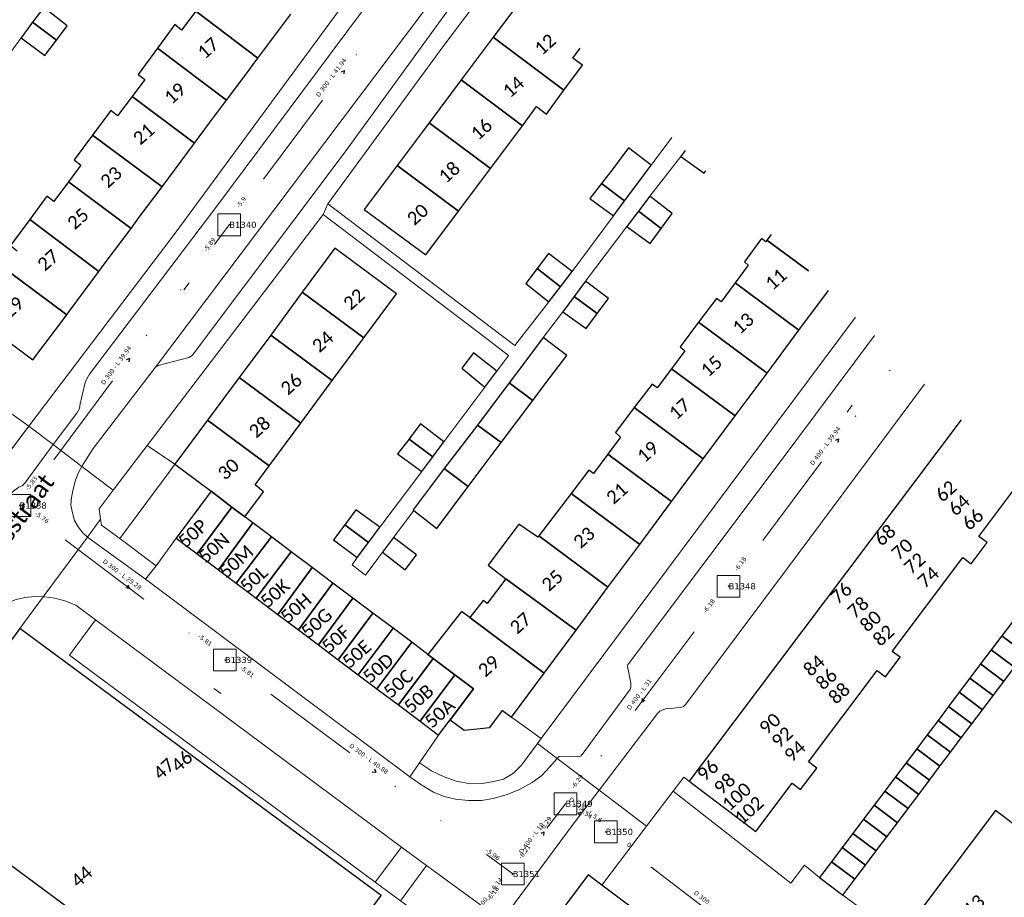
# Model space of a CAD drawing. Header units: metres. Extents: x 113074 to 114313, y 482627 to 483855.
# Tile 41 of 78: x 113483 to 113595, y 483650 to 483750. Entities that reach past the tile are written whole.
import ezdxf
from ezdxf.enums import TextEntityAlignment as Align

# ---------------------------------------------------------------- set-up
doc = ezdxf.new("R2010")
doc.units = ezdxf.units.M
doc.header["$MEASUREMENT"] = 0
doc.linetypes.add('DGN Style 2', pattern=[50.429501, 30.257701, -20.1718])
doc.linetypes.add('DGN Style 6', pattern=[30.473618, 0.016022, -6.408752, 11.215317, -6.408752, 0.016022, -6.408752])
for name, color, linetype, lineweight in [('BGT-Lijnen - BTD Groenvoorziening  heesters (v)', 94, 'Continuous', 13), ('BGT-Lijnen - Huisnummer overig (t)', 252, 'Continuous', 13), ('BGT-Lijnen - ORL Straatnaam (t)', 7, 'Continuous', 13), ('BGT-Lijnen - OTD Open verharding (v)', 7, 'Continuous', 13), ('BGT-Lijnen - PND grondvlak pand (v_mv)', 1, 'Continuous', 13), ('BGT-Lijnen - WGD Inrit (v)', 7, 'Continuous', 13), ('BGT-Lijnen - WGD Parkeervlak (v)', 7, 'Continuous', 13), ('BGT-Lijnen - WGD Rijbaan - Lokale weg (v)', 7, 'Continuous', 13), ('BGT-Lijnen - WGD Voetpad (v)', 7, 'Continuous', 13), ('BGT-Lijnen - XXX Brandgang OTD (v)', 7, 'Continuous', 13), ('Riolering - BOBs', 7, 'Continuous', 13), ('Riolering - Gemengd riool', 7, 'Continuous', 13), ('Riolering - KNOOP_NUMMER', 7, 'Continuous', 13), ('Riolering - KNOOP_RIOOLPUT', 7, 'Continuous', 13), ('Riolering - Leidingtekst', 7, 'Continuous', 13), ('Riolering - Level 63', 7, 'Continuous', 13), ('Riolering - Stroomrichting', 7, 'Continuous', 13)]:
    doc.layers.add(name, color=color, linetype=linetype, lineweight=lineweight)
doc.styles.add('Style-Calibri', font='calibri.ttf')
doc.styles.add('Style-Verdana', font='verdana.ttf')

# ---------------------------------------------------------------- blocks, each defined once
blk = doc.blocks.new('rioput')
at = {"layer": 'Riolering - Level 63', "linetype": 'Continuous', "lineweight": 13}
blk.add_3dface([(-1.29, 1.24), (1.29, 1.24), (1.29, -1.24), (-1.29, -1.24)], dxfattribs=at)

msp = doc.modelspace()

# ---------------------------------------------------------------- linework, layer by layer
at = {"layer": 'BGT-Lijnen - BTD Groenvoorziening  heesters (v)', "linetype": 'DGN Style 2', "lineweight": 13, "flags": 128}
for points in [[(113484.06, 483704.16), (113480.48, 483706.72), (113475.07, 483700.07)], [(113475.07, 483700.07), (113478.8, 483697.21), (113484.06, 483704.16)], [(113497.54, 483701.94), (113497.18, 483701.46), (113493.67, 483696.85)], [(113500.37, 483699.31), (113500.71, 483699.8), (113497.54, 483701.94)], [(113500.71, 483699.8), (113500.37, 483699.31), (113494.41, 483691.34)], [(113494.41, 483691.34), (113500.37, 483699.31)], [(113504.85, 483696.74), (113503.05, 483698.07), (113500.71, 483699.8)], [(113493.67, 483696.85), (113492.06, 483694.73), (113492.24, 483693.54)], [(113500.84, 483691.4), (113504.85, 483696.74)], [(113492.24, 483693.54), (113492.35, 483692.88), (113494.41, 483691.34)], [(113494.41, 483691.34), (113498.55, 483688.24), (113500.84, 483691.4)], [(113539.05, 483670.97), (113538.03, 483671.73), (113536.61, 483669.81)], [(113542.02, 483667.97), (113542.44, 483668.53), (113539.05, 483670.97)], [(113532.09, 483670.68), (113530.76, 483668.92), (113528.59, 483665.78)], [(113536.61, 483669.81), (113533.66, 483669.51), (113532.09, 483670.68)], [(113539.3, 483664.59), (113540.19, 483665.52), (113542.02, 483667.97)], [(113528.59, 483665.78), (113529.94, 483664.86), (113531.38, 483664.17)], [(113537.05, 483663.63), (113538.16, 483663.89), (113539.3, 483664.59)], [(113531.38, 483664.17), (113532.77, 483663.68), (113534.39, 483663.39)], [(113534.39, 483663.39), (113535.73, 483663.41), (113537.05, 483663.63)]]:
    msp.add_lwpolyline(points, dxfattribs=at)
at = {"layer": 'BGT-Lijnen - ORL Straatnaam (t)', "linetype": 'Continuous', "lineweight": 13, "flags": 128}
for points in [[(113501.73, 483719.68), (113502.33, 483720.48)], [(113577.3, 483705.74), (113577.9, 483706.54)], [(113505.14, 483674.26), (113505.94, 483673.66)]]:
    msp.add_lwpolyline(points, dxfattribs=at)
at = {"layer": 'BGT-Lijnen - OTD Open verharding (v)', "linetype": 'Continuous', "lineweight": 13, "flags": 128}
for points in [[(113485.71, 483684.7), (113483.03, 483681.08), (113524.21, 483650.63)], [(113487.04, 483684.55), (113485.87, 483684.69), (113485.71, 483684.7)], [(113489.42, 483683.75), (113488.15, 483684.25), (113487.04, 483684.55)], [(113488.71, 483678.06), (113491.67, 483682.08), (113489.42, 483683.75)], [(113526.43, 483650.02), (113523.54, 483652.16), (113488.71, 483678.06)], [(113524.21, 483650.63), (113510.94, 483632.68), (113469.76, 483663.13)]]:
    msp.add_lwpolyline(points, dxfattribs=at)
at = {"layer": 'BGT-Lijnen - PND grondvlak pand (v_mv)', "linetype": 'Continuous', "lineweight": 25, "flags": 128}
for points in [[(113504.56, 483753.43), (113503.08, 483751.44), (113510.17, 483746.08)], [(113540.62, 483753.37), (113540.61, 483753.37), (113536.96, 483748.48)], [(113485.75, 483751.86), (113484.49, 483750.19), (113487.21, 483748.16)], [(113487.21, 483748.16), (113488.42, 483749.8), (113485.75, 483751.86)], [(113503.08, 483751.44), (113501.47, 483749.28), (113500.69, 483749.93)], [(113510.17, 483746.08), (113503.08, 483751.44)], [(113510.17, 483746.08), (113512.68, 483749.45), (113513.93, 483751.13)], [(113484.49, 483750.19), (113483.17, 483748.43), (113485.9, 483746.39)], [(113485.9, 483746.39), (113487.21, 483748.16), (113484.49, 483750.19)], [(113500.69, 483749.93), (113498.73, 483747.24), (113506.6, 483741.3)], [(113536.96, 483748.48), (113533.32, 483743.61), (113540.33, 483738.38)], [(113536.96, 483748.48), (113545.04, 483742.44), (113547.15, 483745.29)], [(113543.04, 483739.73), (113545.04, 483742.44), (113536.96, 483748.48)], [(113498.73, 483747.24), (113496.52, 483744.24), (113497.27, 483743.65)], [(113506.6, 483741.3), (113498.73, 483747.24)], [(113547.15, 483745.29), (113546.05, 483746.1), (113546.9, 483747.23)], [(113506.6, 483741.3), (113508.67, 483744.08), (113510.17, 483746.08)], [(113497.27, 483743.65), (113495.83, 483741.72), (113502.95, 483736.41)], [(113533.32, 483743.61), (113529.69, 483738.74), (113536.68, 483733.52)], [(113536.68, 483733.52), (113540.33, 483738.38), (113533.32, 483743.61)], [(113495.83, 483741.72), (113494.18, 483739.51), (113493.42, 483740.12)], [(113502.95, 483736.41), (113495.83, 483741.72)], [(113502.95, 483736.41), (113504.66, 483738.71), (113506.6, 483741.3)], [(113540.33, 483738.38), (113541.92, 483740.57), (113543.04, 483739.73)], [(113493.42, 483740.12), (113491.33, 483737.34), (113499.25, 483731.45)], [(113529.69, 483738.74), (113526.05, 483733.88), (113533.04, 483728.66)], [(113533.04, 483728.66), (113536.68, 483733.52), (113529.69, 483738.74)], [(113491.33, 483737.34), (113489.21, 483734.52), (113489.99, 483733.9)], [(113496.65, 483727.97), (113499.25, 483731.45), (113491.33, 483737.34)], [(113499.25, 483731.45), (113500.66, 483733.34), (113502.95, 483736.41)], [(113554.97, 483733.89), (113552.41, 483735.86), (113550.63, 483733.54)], [(113558.86, 483735.56), (113558.36, 483734.88), (113561, 483732.99)], [(113489.99, 483733.9), (113489.53, 483733.28), (113488.59, 483732.02)], [(113526.05, 483733.88), (113522.29, 483728.84), (113529.29, 483723.67)], [(113529.29, 483723.67), (113533.04, 483728.66), (113526.05, 483733.88)], [(113551.95, 483729.84), (113553.22, 483731.56), (113554.97, 483733.89)], [(113550.63, 483733.54), (113549.32, 483731.83), (113551.95, 483729.84)], [(113561, 483732.99), (113561.2, 483733.26)], [(113488.59, 483732.02), (113486.91, 483729.76), (113486.12, 483730.35)], [(113488.59, 483732.02), (113495.71, 483726.69), (113496.65, 483727.97)], [(113495.71, 483726.69), (113488.59, 483732.02)], [(113551.95, 483729.84), (113549.32, 483731.83), (113548, 483730.11)], [(113486.12, 483730.35), (113484.17, 483727.72), (113492.05, 483721.79)], [(113548, 483730.11), (113550.68, 483728.13), (113551.95, 483729.84)], [(113557.39, 483728.41), (113554.82, 483730.38), (113553.52, 483728.65)], [(113553.52, 483728.65), (113552.21, 483726.92), (113554.86, 483724.96)], [(113554.86, 483724.96), (113556.13, 483726.69), (113553.52, 483728.65)], [(113553.52, 483728.65), (113556.13, 483726.69), (113557.39, 483728.41)], [(113484.17, 483727.72), (113481.98, 483724.76), (113482.72, 483724.14)], [(113488.64, 483717.23), (113492.05, 483721.79), (113484.17, 483727.72)], [(113492.05, 483721.79), (113492.65, 483722.6), (113495.71, 483726.69)], [(113568.65, 483726), (113568.17, 483725.35)], [(113567.56, 483725.53), (113565.6, 483722.9), (113566.05, 483722.5)], [(113568.17, 483725.35), (113568.04, 483725.17), (113567.56, 483725.53)], [(113568.17, 483725.35), (113572.9, 483721.85)], [(113572.9, 483721.85), (113568.17, 483725.35)], [(113525.95, 483719.23), (113518.92, 483724.43), (113515.21, 483719.41)], [(113543.29, 483723.82), (113542, 483722.11), (113544.65, 483720.04)], [(113544.65, 483720.04), (113545.99, 483721.77), (113543.29, 483723.82)], [(113484.52, 483711.7), (113488.37, 483716.85), (113481.24, 483722.15)], [(113481.24, 483722.15), (113488.37, 483716.85), (113488.64, 483717.23)], [(113542, 483722.11), (113540.7, 483720.4), (113543.3, 483718.31)], [(113543.3, 483718.31), (113544.65, 483720.04), (113542, 483722.11)], [(113566.05, 483722.5), (113564.54, 483720.47), (113571.8, 483715.08)], [(113550.12, 483718.71), (113547.49, 483720.67), (113546.2, 483718.93)], [(113564.54, 483720.47), (113562.95, 483718.32), (113562.42, 483718.7)], [(113568.18, 483710.2), (113571.8, 483715.08), (113564.54, 483720.47)], [(113515.21, 483719.41), (113511.62, 483714.54), (113518.64, 483709.35)], [(113515.21, 483719.41), (113522.24, 483714.21), (113525.95, 483719.23)], [(113518.64, 483709.35), (113522.24, 483714.21), (113515.21, 483719.41)], [(113571.8, 483715.08), (113575.17, 483719.62)], [(113546.2, 483718.93), (113544.91, 483717.19), (113547.57, 483715.29)], [(113546.2, 483718.93), (113548.84, 483717), (113550.12, 483718.71)], [(113547.57, 483715.29), (113548.84, 483717), (113546.2, 483718.93)], [(113562.42, 483718.7), (113560.38, 483715.99), (113568.18, 483710.2)], [(113477.97, 483716.71), (113480.27, 483714.86), (113484.52, 483711.7)], [(113560.38, 483715.99), (113558.29, 483713.21), (113558.81, 483712.74)], [(113564.55, 483705.32), (113568.18, 483710.2), (113560.38, 483715.99)], [(113511.62, 483714.54), (113508.02, 483709.68), (113515.05, 483704.49)], [(113515.05, 483704.49), (113518.64, 483709.35), (113511.62, 483714.54)], [(113545.37, 483712.19), (113542.69, 483714.24), (113540.24, 483710.99)], [(113534.73, 483712.49), (113533.4, 483710.76), (113536.02, 483708.59)], [(113536.02, 483708.59), (113537.39, 483710.42), (113534.73, 483712.49)], [(113558.81, 483712.74), (113557.29, 483710.7), (113564.55, 483705.32)], [(113541.49, 483707.07), (113542.9, 483708.96), (113545.37, 483712.19)], [(113540.24, 483710.99), (113538.79, 483709.07), (113541.49, 483707.07)], [(113557.29, 483710.7), (113555.67, 483708.52), (113555.11, 483708.95)], [(113560.92, 483700.43), (113564.55, 483705.32), (113557.29, 483710.7)], [(113508.02, 483709.68), (113504.43, 483704.82), (113511.45, 483699.63)], [(113511.45, 483699.63), (113515.05, 483704.49), (113508.02, 483709.68)], [(113541.49, 483707.07), (113538.79, 483709.07), (113535.17, 483704.28)], [(113555.11, 483708.95), (113553.06, 483706.27), (113560.92, 483700.43)], [(113535.17, 483704.28), (113537.88, 483702.27), (113541.49, 483707.07)], [(113553.06, 483706.27), (113550.9, 483703.44), (113551.5, 483702.9)], [(113557.3, 483695.55), (113560.92, 483700.43), (113553.06, 483706.27)], [(113511.45, 483699.63), (113504.43, 483704.82), (113500.71, 483699.8)], [(113590.29, 483704.86), (113559.32, 483663.68), (113566.92, 483657.96)], [(113528.71, 483704.4), (113527.4, 483702.7), (113527.39, 483702.68)], [(113531.36, 483702.36), (113528.71, 483704.4)], [(113537.88, 483702.27), (113535.17, 483704.28), (113531.4, 483699.31)], [(113527.39, 483702.68), (113526.09, 483701), (113528.83, 483698.97)], [(113528.83, 483698.97), (113530.1, 483700.66), (113527.39, 483702.68)], [(113527.39, 483702.68), (113530.1, 483700.66), (113531.36, 483702.36)], [(113551.5, 483702.9), (113550.04, 483700.94), (113557.3, 483695.55)], [(113531.4, 483699.31), (113534.14, 483697.27), (113537.88, 483702.27)], [(113550.04, 483700.94), (113548.42, 483698.75), (113547.89, 483699.14)], [(113553.67, 483690.66), (113557.3, 483695.55), (113550.04, 483700.94)], [(113500.71, 483699.8), (113503.05, 483698.07), (113504.85, 483696.74)], [(113509.86, 483697.47), (113511.45, 483699.63)], [(113534.14, 483697.27), (113531.4, 483699.31), (113527.85, 483694.61)], [(113547.89, 483699.14), (113545.85, 483696.47), (113553.67, 483690.66)], [(113593.26, 483690.89), (113592.32, 483691.59), (113597.21, 483698.1)], [(113507.19, 483694.92), (113504.85, 483696.74), (113500.84, 483691.4)], [(113504.85, 483696.74), (113507.19, 483694.92), (113508.67, 483693.8)], [(113508.67, 483693.8), (113510.79, 483696.68), (113509.86, 483697.47)], [(113530.54, 483692.47), (113534.14, 483697.27)], [(113545.85, 483696.47), (113542.16, 483691.64), (113550.05, 483685.78)], [(113550.05, 483685.78), (113553.67, 483690.66), (113545.85, 483696.47)], [(113500.84, 483691.4), (113503.23, 483689.61), (113507.19, 483694.92)], [(113507.19, 483694.92), (113503.23, 483689.61), (113505.66, 483687.78)], [(113509.58, 483693.12), (113508.67, 483693.8), (113507.19, 483694.92)], [(113521.34, 483694.61), (113520.07, 483692.91), (113522.78, 483690.9)], [(113522.78, 483690.9), (113524.06, 483692.63), (113521.34, 483694.61)], [(113527.85, 483694.61), (113527.93, 483694.54), (113530.54, 483692.47)], [(113505.66, 483687.78), (113509.58, 483693.12)], [(113511.71, 483691.52), (113509.58, 483693.12), (113505.66, 483687.78)], [(113520.07, 483692.91), (113518.79, 483691.21), (113521.49, 483689.16)], [(113521.49, 483689.16), (113522.78, 483690.9), (113520.07, 483692.91)], [(113539.91, 483692.99), (113536.41, 483688.31), (113538.42, 483686.74)], [(113542.16, 483691.64), (113542.07, 483691.51), (113539.91, 483692.99)], [(113505.66, 483687.78), (113507.69, 483686.26), (113511.71, 483691.52)], [(113513.95, 483689.84), (113511.71, 483691.52), (113507.69, 483686.26)], [(113528.24, 483689.47), (113525.63, 483691.47), (113524.37, 483689.79)], [(113550.05, 483685.78), (113542.16, 483691.64)], [(113590.51, 483689.18), (113591.45, 483688.47), (113593.26, 483690.89)], [(113507.69, 483686.26), (113509.97, 483684.54), (113513.95, 483689.84)], [(113516.36, 483688.02), (113513.95, 483689.84), (113509.97, 483684.54)], [(113524.37, 483689.79), (113526.94, 483687.78), (113528.24, 483689.47)], [(113583.35, 483677.81), (113582.46, 483678.48), (113590.51, 483689.18)], [(113509.97, 483684.54), (113512.43, 483682.69), (113516.36, 483688.02)], [(113518.69, 483686.27), (113516.36, 483688.02), (113512.43, 483682.69)], [(113538.42, 483686.74), (113536.29, 483683.95), (113535.83, 483684.29)], [(113538.42, 483686.74), (113546.42, 483680.9), (113550.05, 483685.78)], [(113542.8, 483676.01), (113546.42, 483680.9), (113538.42, 483686.74)], [(113512.43, 483682.69), (113514.78, 483680.92), (113518.69, 483686.27)], [(113520.99, 483684.54), (113518.69, 483686.27), (113514.78, 483680.92)], [(113514.78, 483680.92), (113517.05, 483679.22), (113520.99, 483684.54)], [(113523.26, 483682.84), (113520.99, 483684.54), (113517.05, 483679.22)], [(113535.83, 483684.29), (113534.3, 483682.32), (113542.8, 483676.01)], [(113517.05, 483679.22), (113519.31, 483677.53), (113523.26, 483682.84)], [(113525.56, 483681.11), (113523.26, 483682.84), (113519.31, 483677.53)], [(113534.3, 483682.32), (113533.38, 483683.04), (113529.54, 483678.12)], [(113539.05, 483670.97), (113542.8, 483676.01), (113534.3, 483682.32)], [(113524.21, 483650.63), (113483.03, 483681.08), (113469.76, 483663.13)], [(113519.31, 483677.53), (113521.6, 483675.8), (113525.56, 483681.11)], [(113527.69, 483679.51), (113525.56, 483681.11), (113521.6, 483675.8)], [(113596.14, 483681.86), (113594.93, 483680.26), (113597.58, 483678.27)], [(113594.93, 483680.26), (113593.73, 483678.65), (113596.37, 483676.66)], [(113596.37, 483676.66), (113597.58, 483678.27), (113594.93, 483680.26)], [(113521.6, 483675.8), (113523.7, 483674.22), (113527.69, 483679.51)], [(113527.69, 483679.51), (113523.7, 483674.22), (113526.17, 483672.37)], [(113530.14, 483677.66), (113529.54, 483678.12), (113527.69, 483679.51)], [(113529.54, 483678.12), (113530.14, 483677.66), (113532.59, 483675.82)], [(113580.72, 483676.28), (113581.67, 483675.57), (113583.35, 483677.81)], [(113593.73, 483678.65), (113592.51, 483677.04), (113595.16, 483675.05)], [(113595.16, 483675.05), (113596.37, 483676.66), (113593.73, 483678.65)], [(113526.17, 483672.37), (113530.14, 483677.66)], [(113532.59, 483675.82), (113530.14, 483677.66), (113526.17, 483672.37)], [(113592.51, 483677.04), (113591.3, 483675.42), (113593.94, 483673.43)], [(113593.94, 483673.43), (113595.16, 483675.05), (113592.51, 483677.04)], [(113526.17, 483672.37), (113528.65, 483670.51), (113532.59, 483675.82)], [(113534.72, 483674.19), (113532.59, 483675.82), (113528.65, 483670.51)], [(113532.59, 483675.82), (113534.72, 483674.19), (113532.09, 483670.68)], [(113573.85, 483665.17), (113572.9, 483665.89), (113580.72, 483676.28)], [(113591.3, 483675.42), (113590.09, 483673.82), (113592.73, 483671.82)], [(113592.73, 483671.82), (113593.94, 483673.43), (113591.3, 483675.42)], [(113532.09, 483670.68), (113534.72, 483674.19)], [(113590.09, 483673.82), (113588.88, 483672.21), (113591.53, 483670.22)], [(113591.53, 483670.22), (113592.73, 483671.82), (113590.09, 483673.82)], [(113588.88, 483672.21), (113587.67, 483670.6), (113590.32, 483668.61)], [(113590.32, 483668.61), (113591.53, 483670.22), (113588.88, 483672.21)], [(113536.61, 483669.81), (113538.03, 483671.73), (113539.05, 483670.97)], [(113528.65, 483670.51), (113530.76, 483668.92), (113532.09, 483670.68)], [(113532.09, 483670.68), (113533.66, 483669.51), (113536.61, 483669.81)], [(113587.67, 483670.6), (113586.45, 483668.98), (113589.1, 483666.99)], [(113589.1, 483666.99), (113590.32, 483668.61), (113587.67, 483670.6)], [(113586.45, 483668.98), (113585.24, 483667.37), (113587.89, 483665.38)], [(113587.89, 483665.38), (113589.1, 483666.99), (113586.45, 483668.98)], [(113585.24, 483667.37), (113584.03, 483665.77), (113586.68, 483663.78)], [(113586.68, 483663.78), (113587.89, 483665.38), (113585.24, 483667.37)], [(113584.03, 483665.77), (113582.82, 483664.16), (113585.47, 483662.17)], [(113585.47, 483662.17), (113586.68, 483663.78), (113584.03, 483665.77)], [(113571.04, 483663.44), (113572, 483662.72), (113573.85, 483665.17)], [(113469.76, 483663.13), (113510.94, 483632.68), (113524.21, 483650.63)], [(113566.92, 483657.96), (113567.02, 483658.1), (113571.04, 483663.44)], [(113582.82, 483664.16), (113581.6, 483662.54), (113584.25, 483660.55)], [(113584.25, 483660.55), (113585.47, 483662.17), (113582.82, 483664.16)], [(113581.6, 483662.54), (113580.39, 483660.93), (113583.04, 483658.94)], [(113583.04, 483658.94), (113584.25, 483660.55), (113581.6, 483662.54)], [(113580.39, 483660.93), (113579.18, 483659.33), (113581.83, 483657.33)], [(113581.83, 483657.33), (113583.04, 483658.94), (113580.39, 483660.93)], [(113604.1, 483652.89), (113594.22, 483660.34), (113583.34, 483645.91)], [(113579.18, 483659.33), (113577.97, 483657.72), (113580.62, 483655.72)], [(113580.62, 483655.72), (113581.83, 483657.33), (113579.18, 483659.33)], [(113577.97, 483657.72), (113576.75, 483656.1), (113579.4, 483654.1)], [(113579.4, 483654.1), (113580.62, 483655.72), (113577.97, 483657.72)], [(113576.75, 483656.1), (113575.54, 483654.49), (113578.19, 483652.5)], [(113578.19, 483652.5), (113579.4, 483654.1), (113576.75, 483656.1)], [(113575.54, 483654.49), (113574.18, 483652.68), (113576.83, 483650.69)], [(113576.83, 483650.69), (113578.19, 483652.5), (113575.54, 483654.49)], [(113547.79, 483653), (113542.7, 483646.21), (113544.78, 483644.65)], [(113588.83, 483622.21), (113549.35, 483651.83), (113547.79, 483653)]]:
    msp.add_lwpolyline(points, dxfattribs=at)
at = {"layer": 'BGT-Lijnen - WGD Inrit (v)', "linetype": 'Continuous', "lineweight": 13, "flags": 128}
for points in [[(113596.37, 483676.66), (113595.16, 483675.05), (113593.94, 483673.43)], [(113593.94, 483673.43), (113592.73, 483671.82), (113591.53, 483670.22)], [(113591.53, 483670.22), (113590.32, 483668.61), (113589.1, 483666.99)], [(113589.1, 483666.99), (113587.89, 483665.38), (113586.68, 483663.78)], [(113586.68, 483663.78), (113585.47, 483662.17), (113584.25, 483660.55)], [(113576.83, 483650.69), (113583.34, 483645.91), (113594.22, 483660.34)], [(113584.25, 483660.55), (113583.04, 483658.94), (113581.83, 483657.33)], [(113594.22, 483660.34), (113604.1, 483652.89), (113597.18, 483643.71)], [(113581.83, 483657.33), (113580.62, 483655.72), (113579.4, 483654.1)], [(113579.4, 483654.1), (113578.19, 483652.5), (113576.83, 483650.69)]]:
    msp.add_lwpolyline(points, dxfattribs=at)
at = {"layer": 'BGT-Lijnen - WGD Parkeervlak (v)', "linetype": 'Continuous', "lineweight": 13, "flags": 128}
for points in [[(113533.17, 483756.83), (113533.26, 483757.05), (113498.49, 483710.88)], [(113520.1, 483735.43), (113533.42, 483753.76), (113533.17, 483756.83)], [(113502.3, 483711.96), (113502.69, 483712.19), (113520.1, 483735.43)], [(113498.49, 483710.88), (113498.79, 483711.05), (113502.3, 483711.96)], [(113500.84, 483691.4), (113498.55, 483688.24), (113497.37, 483686.7)], [(113505.66, 483687.78), (113503.23, 483689.61), (113500.84, 483691.4)], [(113509.97, 483684.54), (113507.69, 483686.26), (113505.66, 483687.78)], [(113497.37, 483686.7), (113527.47, 483664.17), (113528.59, 483665.78)], [(113514.78, 483680.92), (113512.43, 483682.69), (113509.97, 483684.54)], [(113491.67, 483682.08), (113488.71, 483678.06), (113523.54, 483652.16)], [(113523.54, 483652.16), (113526.54, 483656.16), (113491.67, 483682.08)], [(113519.31, 483677.53), (113517.05, 483679.22), (113514.78, 483680.92)], [(113523.7, 483674.22), (113521.6, 483675.8), (113519.31, 483677.53)], [(113528.65, 483670.51), (113526.17, 483672.37), (113523.7, 483674.22)], [(113528.59, 483665.78), (113530.76, 483668.92), (113528.65, 483670.51)], [(113529.38, 483654.05), (113526.43, 483650.02), (113534.97, 483643.77)], [(113534.97, 483643.77), (113537.95, 483647.79), (113529.38, 483654.05)]]:
    msp.add_lwpolyline(points, dxfattribs=at)
at = {"layer": 'BGT-Lijnen - WGD Rijbaan - Lokale weg (v)', "linetype": 'Continuous', "lineweight": 13, "flags": 128}
for points in [[(113498.49, 483710.88), (113533.26, 483757.05)], [(113521.97, 483751.35), (113505.38, 483729.08), (113490.97, 483710.07)], [(113580.43, 483714.48), (113569.23, 483699.46)], [(113490.24, 483699.8), (113491.4, 483701.6), (113498.49, 483710.88)], [(113490.49, 483709.12), (113489.9, 483706.68), (113489.82, 483706.17)], [(113490.97, 483710.07), (113490.65, 483709.53), (113490.49, 483709.12)], [(113570.39, 483687.8), (113586.11, 483708.94)], [(113489.82, 483706.17), (113489.53, 483705.64), (113486.85, 483702.04)], [(113486.85, 483702.04), (113483.61, 483697.66), (113483.3, 483697.35)], [(113489.76, 483698.94), (113490.11, 483699.56), (113486.85, 483702.04)], [(113486.85, 483702.04), (113490.11, 483699.56), (113490.24, 483699.8)], [(113569.23, 483699.46), (113552.29, 483676.9), (113552.27, 483676.75)], [(113489.1, 483696.98), (113489.39, 483697.98), (113489.76, 483698.94)], [(113483.3, 483697.35), (113482.91, 483697.18), (113480.45, 483695.37)], [(113488.84, 483695.13), (113488.92, 483696.03), (113489.1, 483696.98)], [(113489.27, 483693.4), (113489.02, 483694.26), (113488.84, 483695.13)], [(113490.22, 483691.98), (113489.69, 483692.69), (113489.27, 483693.4)], [(113485.71, 483684.7), (113490.74, 483691.51), (113490.22, 483691.98)], [(113490.74, 483691.51), (113485.71, 483684.7), (113485.87, 483684.69)], [(113497.37, 483686.7), (113490.88, 483691.38), (113490.74, 483691.51)], [(113558.68, 483672.2), (113558.92, 483672.47), (113570.39, 483687.8)], [(113528.83, 483663.21), (113527.47, 483664.17), (113497.37, 483686.7)], [(113481.51, 483683.93), (113482.51, 483684.35), (113483.62, 483684.61)], [(113483.62, 483684.61), (113484.73, 483684.73), (113485.71, 483684.7)], [(113485.87, 483684.69), (113487.04, 483684.55), (113488.15, 483684.25)], [(113488.15, 483684.25), (113489.42, 483683.75), (113491.67, 483682.08)], [(113491.67, 483682.08), (113526.54, 483656.16), (113529.38, 483654.05)], [(113552.27, 483676.75), (113552.65, 483674.85), (113552.68, 483674.47)], [(113552.68, 483674.47), (113552.62, 483674.2), (113547.01, 483666.56)], [(113557.21, 483671.97), (113558.49, 483672.13), (113558.68, 483672.2)], [(113544.26, 483666.28), (113549.04, 483662.66), (113555.69, 483671.4)], [(113555.69, 483671.4), (113555.96, 483671.66), (113556.7, 483671.96)], [(113556.7, 483671.96), (113557.03, 483672.01), (113557.21, 483671.97)], [(113544.71, 483666.52), (113544.49, 483666.48), (113544.26, 483666.28)], [(113547.01, 483666.56), (113546.78, 483666.47), (113544.71, 483666.52)], [(113544.26, 483666.28), (113543.36, 483665.22), (113542.51, 483664.31)], [(113546.19, 483658.93), (113549.04, 483662.66), (113544.26, 483666.28)], [(113542.51, 483664.31), (113541.42, 483663.53), (113539.89, 483662.68)], [(113531.38, 483661.94), (113530.17, 483662.42), (113528.83, 483663.21)], [(113539.89, 483662.68), (113538.45, 483662.13), (113536.96, 483661.71)], [(113570.9, 483652.05), (113557.47, 483662.54), (113554.45, 483658.56)], [(113534.18, 483661.46), (113532.69, 483661.64), (113531.38, 483661.94)], [(113536.96, 483661.71), (113535.65, 483661.49), (113534.18, 483661.46)], [(113529.38, 483654.05), (113537.95, 483647.79), (113546.19, 483658.93)], [(113554.45, 483658.56), (113549.35, 483651.83), (113588.83, 483622.21)], [(113574.18, 483652.68), (113572.44, 483654.09), (113570.9, 483652.05)], [(113583.34, 483645.91), (113576.83, 483650.69), (113574.18, 483652.68)]]:
    msp.add_lwpolyline(points, dxfattribs=at)
at = {"layer": 'BGT-Lijnen - WGD Voetpad (v)', "linetype": 'Continuous', "lineweight": 13, "flags": 128}
for points in [[(113529.18, 483764.54), (113521.2, 483754.04), (113500.86, 483726.32)], [(113505.38, 483729.08), (113521.97, 483751.35), (113530.78, 483762.98)], [(113533.17, 483756.83), (113533.42, 483753.76), (113520.1, 483735.43)], [(113531.25, 483747.38), (113537.8, 483756.13)], [(113517.61, 483728.28), (113518.12, 483729.5), (113531.25, 483747.38)], [(113520.1, 483735.43), (113502.69, 483712.19), (113502.3, 483711.96)], [(113490.65, 483709.53), (113490.97, 483710.07), (113505.38, 483729.08)], [(113497.54, 483701.94), (113517.61, 483728.28)], [(113500.86, 483726.32), (113487.87, 483709.18), (113484.06, 483704.16)], [(113578.28, 483716.59), (113542.44, 483668.53), (113542.02, 483667.97)], [(113552.29, 483676.9), (113569.23, 483699.46), (113580.43, 483714.48)], [(113502.3, 483711.96), (113498.79, 483711.05), (113498.49, 483710.88)], [(113498.49, 483710.88), (113491.4, 483701.6), (113490.24, 483699.8)], [(113489.9, 483706.68), (113490.49, 483709.12), (113490.65, 483709.53)], [(113586.11, 483708.94), (113570.39, 483687.8)], [(113489.53, 483705.64), (113489.82, 483706.17), (113489.9, 483706.68)], [(113484.06, 483704.16), (113486.85, 483702.04), (113489.53, 483705.64)], [(113558.69, 483664.15), (113559.32, 483663.68), (113590.29, 483704.86)], [(113486.85, 483702.04), (113484.06, 483704.16), (113478.8, 483697.21)], [(113483.3, 483697.35), (113483.61, 483697.66), (113486.85, 483702.04)], [(113493.67, 483696.85), (113497.18, 483701.46), (113497.54, 483701.94)], [(113493.67, 483696.85), (113490.11, 483699.56), (113489.76, 483698.94)], [(113490.24, 483699.8), (113490.11, 483699.56), (113493.67, 483696.85)], [(113489.76, 483698.94), (113489.39, 483697.98), (113489.1, 483696.98)], [(113480.45, 483695.37), (113482.91, 483697.18), (113483.3, 483697.35)], [(113489.1, 483696.98), (113488.92, 483696.03), (113488.84, 483695.13)], [(113492.24, 483693.54), (113492.06, 483694.73), (113493.67, 483696.85)], [(113488.84, 483695.13), (113489.02, 483694.26), (113489.27, 483693.4)], [(113489.27, 483693.4), (113489.69, 483692.69), (113490.22, 483691.98)], [(113490.22, 483691.98), (113490.74, 483691.51), (113492.24, 483693.54)], [(113492.24, 483693.54), (113490.74, 483691.51), (113490.88, 483691.38)], [(113494.41, 483691.34), (113492.35, 483692.88), (113492.24, 483693.54)], [(113490.88, 483691.38), (113497.37, 483686.7), (113498.55, 483688.24)], [(113498.55, 483688.24), (113494.41, 483691.34)], [(113570.39, 483687.8), (113558.92, 483672.47), (113558.68, 483672.2)], [(113484.73, 483684.73), (113483.62, 483684.61), (113482.51, 483684.35)], [(113483.03, 483681.08), (113485.71, 483684.7), (113484.73, 483684.73)], [(113469.76, 483663.13), (113483.03, 483681.08)], [(113552.65, 483674.85), (113552.27, 483676.75), (113552.29, 483676.9)], [(113552.62, 483674.2), (113552.68, 483674.47), (113552.65, 483674.85)], [(113546.78, 483666.47), (113547.01, 483666.56), (113552.62, 483674.2)], [(113558.68, 483672.2), (113558.49, 483672.13), (113557.21, 483671.97)], [(113555.69, 483671.4), (113549.04, 483662.66), (113554.45, 483658.56)], [(113556.7, 483671.96), (113555.96, 483671.66), (113555.69, 483671.4)], [(113557.21, 483671.97), (113557.03, 483672.01), (113556.7, 483671.96)], [(113542.02, 483667.97), (113540.19, 483665.52), (113539.3, 483664.59)], [(113542.02, 483667.97), (113544.26, 483666.28), (113544.49, 483666.48)], [(113543.36, 483665.22), (113544.26, 483666.28), (113542.02, 483667.97)], [(113544.49, 483666.48), (113544.71, 483666.52), (113546.78, 483666.47)], [(113528.59, 483665.78), (113527.47, 483664.17), (113528.83, 483663.21)], [(113531.38, 483664.17), (113529.94, 483664.86), (113528.59, 483665.78)], [(113539.3, 483664.59), (113538.16, 483663.89), (113537.05, 483663.63)], [(113541.42, 483663.53), (113542.51, 483664.31), (113543.36, 483665.22)], [(113528.83, 483663.21), (113530.17, 483662.42), (113531.38, 483661.94)], [(113534.39, 483663.39), (113532.77, 483663.68), (113531.38, 483664.17)], [(113537.05, 483663.63), (113535.73, 483663.41), (113534.39, 483663.39)], [(113539.89, 483662.68), (113541.42, 483663.53)], [(113554.45, 483658.56), (113557.47, 483662.54), (113558.69, 483664.15)], [(113536.96, 483661.71), (113538.45, 483662.13), (113539.89, 483662.68)], [(113549.04, 483662.66), (113546.19, 483658.93), (113537.95, 483647.79)], [(113549.35, 483651.83), (113554.45, 483658.56), (113549.04, 483662.66)], [(113531.38, 483661.94), (113532.69, 483661.64), (113534.18, 483661.46)], [(113534.18, 483661.46), (113535.65, 483661.49), (113536.96, 483661.71)], [(113529.38, 483654.05), (113526.54, 483656.16), (113523.54, 483652.16)], [(113523.54, 483652.16), (113526.43, 483650.02), (113529.38, 483654.05)], [(113542.7, 483646.21), (113547.79, 483653), (113549.35, 483651.83)]]:
    msp.add_lwpolyline(points, dxfattribs=at)
at = {"layer": 'BGT-Lijnen - XXX Brandgang OTD (v)', "linetype": 'Continuous', "lineweight": 13, "flags": 128}
for points in [[(113483.17, 483748.43), (113484.49, 483750.19), (113485.75, 483751.86)], [(113477.3, 483740.47), (113478.5, 483742.05), (113483.17, 483748.43)], [(113557.33, 483737.04), (113554.97, 483733.89), (113553.22, 483731.56)], [(113558.36, 483734.88), (113558.86, 483735.56)], [(113553.52, 483728.65), (113554.82, 483730.38), (113558.36, 483734.88)], [(113553.22, 483731.56), (113551.95, 483729.84), (113550.68, 483728.13)], [(113539.46, 483713.34), (113518.12, 483729.5), (113517.61, 483728.28)], [(113517.61, 483728.28), (113536.06, 483714.25), (113538.73, 483712.22)], [(113547.49, 483720.67), (113552.21, 483726.92), (113553.52, 483728.65)], [(113550.68, 483728.13), (113545.99, 483721.77), (113544.65, 483720.04)], [(113544.91, 483717.19), (113546.2, 483718.93), (113547.49, 483720.67)], [(113544.65, 483720.04), (113543.3, 483718.31), (113539.46, 483713.34)], [(113542.69, 483714.24), (113544.91, 483717.19)], [(113538.79, 483709.07), (113540.24, 483710.99), (113542.69, 483714.24)], [(113538.73, 483712.22), (113537.39, 483710.42), (113536.02, 483708.59)], [(113536.02, 483708.59), (113531.36, 483702.36), (113530.1, 483700.66)], [(113531.4, 483699.31), (113535.17, 483704.28), (113538.79, 483709.07)], [(113530.1, 483700.66), (113528.83, 483698.97), (113524.06, 483692.63)], [(113527.93, 483694.54), (113527.85, 483694.61), (113531.4, 483699.31)], [(113524.37, 483689.79), (113525.63, 483691.47), (113527.93, 483694.54)], [(113524.06, 483692.63), (113522.78, 483690.9), (113521.49, 483689.16)], [(113521.49, 483689.16), (113520.89, 483688.35), (113521.77, 483687.67)], [(113523.03, 483688), (113523.28, 483688.33), (113524.37, 483689.79)], [(113521.77, 483687.67), (113522.42, 483687.18), (113523.03, 483688)]]:
    msp.add_lwpolyline(points, dxfattribs=at)
at = {"layer": 'Riolering - Gemengd riool', "color": 94, "linetype": 'DGN Style 6', "lineweight": 13, "flags": 128}
for points in [[(113506.9, 483727.1), (113532, 483760.7)], [(113483, 483695.1), (113506.9, 483727.1)], [(113563.8, 483685.9), (113583.16, 483711.82)], [(113483, 483695.1), (113506.4, 483677.5)], [(113563.8, 483685.9), (113545.2, 483661.1)], [(113506.4, 483677.5), (113539.2, 483653.1)], [(113539.2, 483653.1), (113545.2, 483661.1)], [(113549.8, 483657.9), (113545.2, 483661.1)], [(113549.8, 483657.9), (113574.25, 483639.09)], [(113539.2, 483653.1), (113535.5, 483648.2)]]:
    msp.add_lwpolyline(points, dxfattribs=at)
at = {"layer": 'Riolering - KNOOP_RIOOLPUT', "color": 7, "linetype": 'Continuous', "lineweight": 13}
for p in [(113506.9, 483727.1), (113563.8, 483685.9), (113506.4, 483677.5), (113545.2, 483661.1), (113549.8, 483657.9), (113539.2, 483653.1)]:
    msp.add_point(p, dxfattribs=at)
at = {"layer": 'Riolering - Stroomrichting', "color": 30, "linetype": 'Continuous', "lineweight": 25, "flags": 128}
for points in [[(113519.68, 483744.54), (113520.05, 483744.7)], [(113520, 483744.3), (113520.05, 483744.7)], [(113495.18, 483711.74), (113495.55, 483711.9)], [(113495.5, 483711.5), (113495.55, 483711.9)], [(113575.98, 483702.54), (113576.35, 483702.7)], [(113576.3, 483702.3), (113576.35, 483702.7)], [(113495.1, 483685.75), (113495.5, 483685.7)], [(113495.34, 483686.07), (113495.5, 483685.7)], [(113553.95, 483673.1), (113553.9, 483672.7)], [(113554.27, 483672.86), (113553.9, 483672.7)], [(113523.2, 483664.75), (113523.6, 483664.7)], [(113523.44, 483665.07), (113523.6, 483664.7)], [(113547.08, 483660.04), (113546.68, 483660.07)], [(113546.85, 483659.71), (113546.68, 483660.07)], [(113542.43, 483657.74), (113542.8, 483657.9)], [(113542.75, 483657.5), (113542.8, 483657.9)]]:
    msp.add_lwpolyline(points, dxfattribs=at)

# ---------------------------------------------------------------- block references
at = {"layer": 'Riolering - Level 63', "linetype": 'Continuous', "lineweight": 13}
for p in [(113506.9, 483727.1), (113483, 483695.1), (113563.8, 483685.9), (113506.4, 483677.5), (113545.2, 483661.1), (113549.8, 483657.9), (113539.2, 483653.1)]:
    msp.add_blockref('rioput', p, dxfattribs=at)

# ---------------------------------------------------------------- texts
at = {"layer": 'BGT-Lijnen - Huisnummer overig (t)', "linetype": 'Continuous', "lineweight": 13, "style": 'Style-Calibri'}
for s, p in [('17', (113504.49, 483747.25)), ('12', (113542.89, 483747.67)), ('14', (113539.27, 483742.83)), ('19', (113500.7, 483742.09)), ('21', (113497.15, 483737.46)), ('16', (113535.64, 483737.99)), ('18', (113531.97, 483733.1)), ('23', (113493.44, 483732.55)), ('20', (113528.37, 483728.29)), ('25', (113489.66, 483727.8)), ('27', (113486.26, 483723.08)), ('11', (113569.2, 483720.91)), ('22', (113521.12, 483718.63)), ('29', (113482.25, 483717.7)), ('13', (113565.46, 483715.87)), ('24', (113517.55, 483713.79)), ('15', (113561.84, 483710.99)), ('26', (113513.97, 483708.95)), ('17', (113558.22, 483706.12)), ('28', (113510.35, 483704.05)), ('19', (113554.59, 483701.23)), ('30', (113506.8, 483699.25)), ('21', (113551.08, 483696.5)), ('62', (113588.57, 483696.75)), ('64', (113590.06, 483695.16)), ('66', (113591.62, 483693.52)), ('50P', (113502.74, 483691.93)), ('23', (113547.33, 483691.46)), ('68', (113581.62, 483691.73)), ('50N', (113505.15, 483690.28)), ('70', (113583.57, 483690.13)), ('50M', (113507.68, 483688.73)), ('72', (113585, 483688.53)), ('50L', (113509.7, 483686.73)), ('25', (113543.71, 483686.57)), ('74', (113586.56, 483686.93)), ('50K', (113512.11, 483685.09)), ('76', (113576.63, 483685.12)), ('50H', (113514.49, 483683.41)), ('78', (113578.55, 483683.49)), ('50G', (113516.85, 483681.71)), ('27', (113540.09, 483681.7)), ('80', (113579.99, 483681.93)), ('50F', (113519.06, 483679.88)), ('82', (113581.46, 483680.3)), ('50E', (113521.42, 483678.18)), ('50D', (113523.87, 483676.57)), ('29', (113536.47, 483676.81)), ('84', (113573.54, 483676.87)), ('50C', (113526.16, 483674.8)), ('86', (113574.95, 483675.32)), ('50B', (113528.49, 483673.09)), ('88', (113576.41, 483673.7)), ('50A', (113530.89, 483671.42)), ('90', (113568.51, 483670.23)), ('92', (113569.9, 483668.69)), ('94', (113571.35, 483667.11)), ('46', (113501.49, 483665.95)), ('47', (113499.45, 483665.07)), ('96', (113561.43, 483664.91)), ('98', (113563.34, 483663.39)), ('100', (113564.71, 483661.92)), ('102', (113566.13, 483660.36)), ('44', (113490.08, 483652.81)), ('113', (113591.33, 483649.15))]:
    msp.add_text(s, height=1.5, rotation=41.85, dxfattribs=at).set_placement(p, align=Align.MIDDLE_CENTER)
at = {"layer": 'BGT-Lijnen - ORL Straatnaam (t)', "color": 7, "linetype": 'Continuous', "lineweight": 13, "style": 'Style-Calibri'}
msp.add_text('Van der Waalsstraat', height=2, rotation=53.3548, dxfattribs=at).set_placement((113478.63, 483688.07), align=Align.MIDDLE_CENTER)
at = {"layer": 'Riolering - BOBs', "color": 7, "linetype": 'Continuous', "lineweight": 13, "style": 'Style-Verdana'}
for s, rotation, p in [('-5.9', 53.2418, (113508.46, 483729.52)), ('-5.89', 53.2418, (113504.85, 483724.69)), ('-5.83', 53.2418, (113484.54, 483697.5)), ('-5.76', 323.0585, (113485.4, 483693.55)), ('-6.18', 53.2418, (113565.34, 483688.3)), ('-6.18', 53.1301, (113561.75, 483683.5)), ('-5.81', 323.0585, (113504, 483679.56)), ('-5.81', 323.365, (113508.8, 483675.97)), ('-6.29', 53.1301, (113546.75, 483663.5)), ('-5.54', 325.1816, (113547.33, 483659.86)), ('-6.29', 53.1301, (113543.15, 483658.7)), ('0', 322.4253, (113552.31, 483656.22)), ('-5.96', 323.365, (113536.79, 483655.14)), ('-6.21', 53.1301, (113540.74, 483655.49)), ('-6.18', 52.9467, (113537.14, 483650.71))]:
    msp.add_text(s, height=0.5, rotation=rotation, dxfattribs=at).set_placement(p, align=Align.CENTER)
at = {"layer": 'Riolering - KNOOP_NUMMER', "color": 7, "linetype": 'Continuous', "lineweight": 13, "style": 'Style-Verdana'}
for s, p in [('B1340', (113506.9, 483727.1)), ('B1338', (113483, 483695.1)), ('B1348', (113563.8, 483685.9)), ('B1339', (113506.4, 483677.5)), ('B1349', (113545.2, 483661.1)), ('B1350', (113549.8, 483657.9)), ('B1351', (113539.2, 483653.1))]:
    msp.add_text(s, height=0.7, dxfattribs=at).set_placement(p, align=Align.MIDDLE_LEFT)
at = {"layer": 'Riolering - Leidingtekst', "color": 7, "linetype": 'Continuous', "lineweight": 13, "style": 'Style-Verdana'}
for s, rotation, p in [('D 300 - L 41.94', 53.2394, (113518.71, 483743.75)), ('D 300 - L 39.94', 53.2449, (113494.21, 483710.95)), ('D 400 - L 39.94', 53.2449, (113575.01, 483701.75)), ('D 300 - L 29.28', 323.0518, (113494.55, 483687.04)), ('D 400 - L 31', 53.1301, (113553.82, 483673.43)), ('D 300 - L 40.88', 323.3544, (113522.65, 483666.04)), ('D 315 - L 5.6', 325.1755, (113547.36, 483660.21)), ('D 400 - L 10', 53.1301, (113541.53, 483657.04)), ('D 400 - L 6.14', 52.9435, (113536.63, 483650.52)), ('D 300 - L 30.85', 322.4272, (113561.88, 483649.24))]:
    msp.add_text(s, height=0.5, rotation=rotation, dxfattribs=at).set_placement(p, align=Align.CENTER)

doc.saveas('drawing.dxf')
